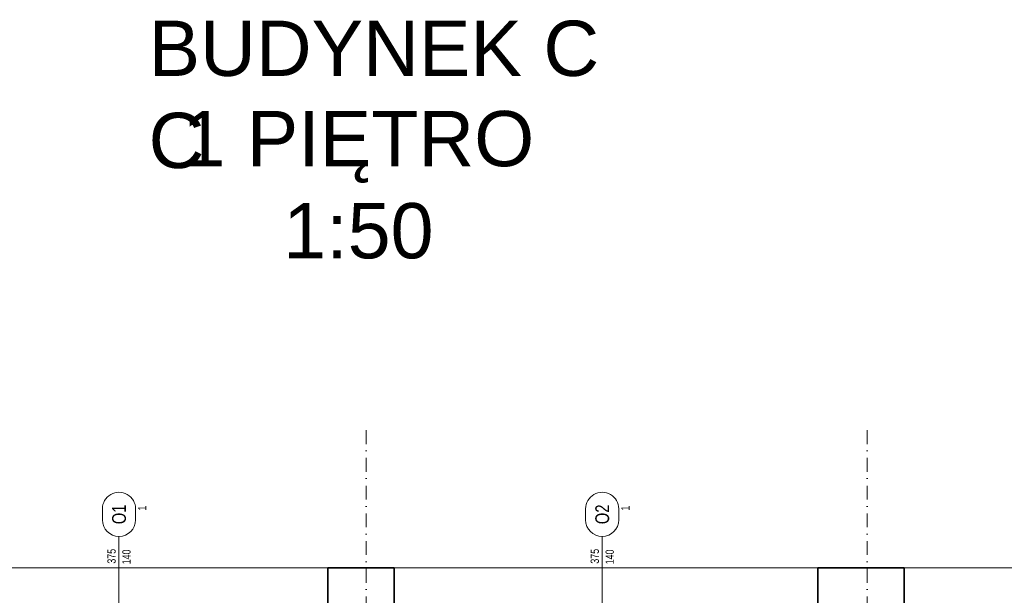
# Model space of a CAD drawing. Header units: millimetres. Extents: x -96593 to 66336, y -23969 to 7139.
# Tile 50 of 256: x -89647 to -88756, y -9594 to -9073. Entities that reach past the tile are written whole.
import ezdxf
from ezdxf.enums import TextEntityAlignment as Align

# ---------------------------------------------------------------- set-up
doc = ezdxf.new("R2010")
doc.units = ezdxf.units.MM
doc.linetypes.add('DASHDOT', pattern=[1, 0.5, -0.25, 0, -0.25])
doc.linetypes.add('DASHEDX2', pattern=[1.5, 1, -0.5])
doc.layers.add('BA_pom', color=6, linetype='Continuous', lineweight=18, plot=False)
for name, color, linetype, lineweight in [('BA_sym', 7, 'Continuous', 18), ('BA_txc', 1, 'Continuous', 18), ('BA_txs', 2, 'Continuous', 18), ('mm_went_opis', 7, 'Continuous', 15), ('PG_OSIE', 1, 'DASHDOT', 18), ('PG_PARAPETY_ZEWN.', 1, 'Continuous', 18), ('PG_PRZERYWANE_ŚREDNIE', 1, 'DASHEDX2', 18), ('PG_WYMIARY', 1, 'Continuous', 18), ('PG_WYPOSAŻENIE', 1, 'Continuous', 18), ('PG_ŚCIANY_SŁUPY', 4, 'Continuous', 35)]:
    doc.layers.add(name, color=color, linetype=linetype, lineweight=lineweight)
doc.styles.add('BIKTS', font='bikromsw.shx', dxfattribs={"width": 0.85})
doc.styles.get("Standard").update_dxf_attribs({"font": 'arial.ttf'})

# ---------------------------------------------------------------- blocks, each defined once
blk = doc.blocks.new('symdrz')
blk.add_lwpolyline([(-10, -30, -1), (-10, 30), (10, 30, -1), (10, -30)], format="xyb", close=True)
at = {"style": 'BIKTS', "width": 0.8}
blk.add_attdef('SZERDRZ', text='', height=25, dxfattribs=at).set_placement((77.1, 8.8), align=Align.CENTER)
blk.add_attdef('SYMDRZ', text='', height=25, dxfattribs=at).set_placement((0, 0), align=Align.MIDDLE)
blk.add_attdef('WYSDRZ', text='', height=25, dxfattribs=at).set_placement((77.1, -9.5), align=Align.TOP_CENTER)
blk = doc.blocks.new('A$C8890cfa8')
at = {"layer": 'PG_WYPOSAŻENIE', "color": 18, "true_color": 0x000000}
for p, q in [((63.4, 95.86), (32.15, 64.61)), ((58.89, 91.34), (58.81, 69.2)), ((58.81, 69.2), (36.82, 69.27))]:
    blk.add_line(p, q, dxfattribs=at)
blk.add_lwpolyline([(0, 100), (0, 0), (205, 0), (205, 100)], close=True, dxfattribs=at)
blk.add_lwpolyline([(32.15, 64.61), (32.15, 4.14), (200, 4.14), (200, 95.86), (63.4, 95.86)], dxfattribs=at)
blk = doc.blocks.new('A$C25dec356')
at = {"layer": 'PG_WYPOSAŻENIE', "color": 251, "true_color": 0x636466}
for p, q in [((19, 84.1), (21.1, 168.1)), ((21.1, 168.1), (28.1, 167.9)), ((23.8, 0), (28.1, 167.9)), ((1.4, 112.6), (0, 56.6)), ((1.4, 112.6), (16, 112.2)), ((18.2, 119.2), (17.3, 119.2)), ((19.8, 119.1), (18.1, 49.2)), ((18.2, 119.2), (19.8, 119.1)), ((26.7, 112), (33.8, 111.8)), ((33.8, 111.8), (32.4, 55.8)), ((19, 84.1), (16.9, 0.2)), ((0, 56.6), (15.2, 56.2)), ((25.3, 56), (32.4, 55.8)), ((16.3, 49.2), (17.2, 49.2)), ((18.1, 49.2), (17.2, 49.2)), ((16.9, 0.2), (23.8, 0))]:
    blk.add_line(p, q, dxfattribs=at)
for centre, radius, start, end in [((201.3, 81.5), 187.8, 168.4159, 189.8932), ((202.3, 81.5), 187.9, 168.4197, 189.8895)]:
    blk.add_arc(centre, radius, start, end, dxfattribs=at)
blk = doc.blocks.new('A$C5d8eeb17')
at = {"layer": 'PG_WYPOSAŻENIE', "color": 251, "true_color": 0x636466}
for p, q in [((38.75, 0), (38.75, 125)), ((38.75, 125), (96.51, 125)), ((96.51, 0), (96.51, 125)), ((29.78, 110.32), (38.75, 112.71)), ((5.34, 90.84), (15.88, 90.94)), ((5.37, 87.7), (15.91, 87.8)), ((38.75, 66.59), (30.19, 68.7)), ((29.78, 51.21), (38.75, 53.6)), ((5.34, 31.72), (15.88, 31.83)), ((5.37, 28.58), (15.91, 28.69)), ((38.75, 7.48), (30.19, 9.58)), ((96.51, 0), (38.75, 0))]:
    blk.add_line(p, q, dxfattribs=at)
for centre, radius, start, end in [((31.82, 89.53), 31.82, 141.44423, 219.67524), ((8.8, 107.44), 2.68, 328.6779, 134.21057), ((38.22, 89.59), 22.39, 112.15531, 248.96416), ((31.82, 89.53), 26.51, 141.44423, 219.67524), ((9.16, 71.17), 2.68, 226.9089, 32.44157), ((31.82, 30.41), 31.82, 141.44423, 219.67524), ((31.82, 30.41), 26.51, 141.44423, 219.67524), ((8.8, 48.32), 2.68, 328.6779, 134.21057), ((38.22, 30.47), 22.39, 112.15531, 248.96416), ((9.16, 12.05), 2.68, 226.9089, 32.44157)]:
    blk.add_arc(centre, radius, start, end, dxfattribs=at)
blk = doc.blocks.new('A$C48367b7f')
at = {"layer": 'PG_WYPOSAŻENIE', "color": 18, "true_color": 0x000000}
for points in [[(0, 389.73), (0, 309.73), (60, 309.73), (60, 389.73), (0, 389.73), (60, 309.73), (0, 309.73), (60, 389.73)], [(237.76, 389.73), (237.76, 309.73), (297.76, 309.73), (297.76, 389.73), (237.76, 389.73), (297.76, 309.73), (237.76, 309.73), (297.76, 389.73)], [(237.76, 309.73), (237.76, 229.73), (297.76, 229.73), (297.76, 309.73), (237.76, 309.73), (297.76, 229.73), (237.76, 229.73), (297.76, 309.73)]]:
    blk.add_lwpolyline(points, dxfattribs=at)
at = {"color": 18, "lineweight": 30, "true_color": 0x000000, "xscale": 0.4999999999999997, "yscale": 0.4999999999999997, "zscale": 0.4999999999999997, "rotation": 94.94345222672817}
blk.add_blockref('A$C25dec356', (161.98, 4.15), dxfattribs=at)
at = {"layer": 'PG_PRZERYWANE_ŚREDNIE', "color": 4, "xscale": -1}
for p, rotation in [((100, 594.73), 90), ((297.76, 594.73), 90), ((197.76, 24.73), 270)]:
    blk.add_blockref('A$C8890cfa8', p, dxfattribs=dict(at, rotation=rotation))
at = {"layer": 'PG_WYMIARY', "color": 18, "true_color": 0x000000, "xscale": -1, "rotation": 90}
blk.add_blockref('A$C5d8eeb17', (126.51, 285.97), dxfattribs=at)
at = {"layer": 'PG_WYMIARY', "color": 18, "true_color": 0x000000, "rotation": 90.00000000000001}
blk.add_blockref('A$C5d8eeb17', (126.51, 150.72), dxfattribs=at)
at = {"layer": 'BA_txs', "color": 18, "true_color": 0x000000, "char_height": 12.5, "width": 265.5977, "attachment_point": 7, "rotation": 90, "style": 'BIKTS'}
for insert in [(38.57, 362.13), (295.37, 363.25), (38.57, 90.83), (295.37, -9.05)]:
    blk.add_mtext('\\pi58.92981;LISTWA ODBOJOWA\\P\\pi95.61136; ŚCIENNA', dxfattribs=dict(at, insert=insert))
blk = doc.blocks.new('A$C819905f0')
at = {"layer": 'PG_WYPOSAŻENIE', "color": 18, "true_color": 0x000000}
for points in [[(60, 389.73), (60, 309.73), (0, 309.73), (0, 389.73), (60, 389.73), (0, 309.73), (60, 309.73), (0, 389.73)], [(297.76, 389.73), (297.76, 309.73), (237.76, 309.73), (237.76, 389.73), (297.76, 389.73), (237.76, 309.73), (297.76, 309.73), (237.76, 389.73)], [(60, 309.73), (60, 229.73), (0, 229.73), (0, 309.73), (60, 309.73), (0, 229.73), (60, 229.73), (0, 309.73)]]:
    blk.add_lwpolyline(points, dxfattribs=at)
at = {"color": 18, "lineweight": 30, "true_color": 0x000000, "xscale": -0.4999999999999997, "yscale": 0.4999999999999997, "zscale": 0.4999999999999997, "rotation": 265.0565477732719}
blk.add_blockref('A$C25dec356', (135.78, 4.15), dxfattribs=at)
at = {"layer": 'PG_PRZERYWANE_ŚREDNIE', "color": 4}
for p, rotation in [((0, 594.73), 270), ((197.76, 594.73), 270), ((100, 24.73), 90.00000000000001)]:
    blk.add_blockref('A$C8890cfa8', p, dxfattribs=dict(at, rotation=rotation))
at = {"layer": 'PG_WYMIARY', "color": 18, "true_color": 0x000000, "xscale": -1, "rotation": 90}
blk.add_blockref('A$C5d8eeb17', (296.25, 285.97), dxfattribs=at)
at = {"layer": 'PG_WYMIARY', "color": 18, "true_color": 0x000000, "rotation": 90}
blk.add_blockref('A$C5d8eeb17', (296.25, 150.72), dxfattribs=at)
at = {"layer": 'BA_txs', "color": 18, "true_color": 0x000000, "char_height": 12.5, "width": 265.5977, "attachment_point": 1, "rotation": 90, "style": 'BIKTS'}
for insert in [(2.4, 363.25), (259.19, 362.13), (259.19, 90.83), (2.4, -9.05)]:
    blk.add_mtext('\\pi58.92981;LISTWA ODBOJOWA\\P\\pi95.61136; ŚCIENNA', dxfattribs=dict(at, insert=insert))
blk = doc.blocks.new('A$C5DA075D8')
at = {"layer": 'BA_sym', "color": 252}
for p, q in [((1629.84, 2587.18), (1629.84, 2688.21)), ((2066.84, 2587.18), (2066.84, 2688.21))]:
    blk.add_line(p, q, dxfattribs=at)
at = {"layer": 'PG_OSIE', "color": 252, "ltscale": 25}
for points in [[(1853.34, 2784.36), (1853.34, 0)], [(2306.34, 2784.36), (2306.34, 0)]]:
    blk.add_lwpolyline(points, dxfattribs=at)
at = {"layer": 'PG_PARAPETY_ZEWN.', "color": 252}
for points in [[(1440.84, 2659.76), (1818.84, 2659.76)], [(1878.84, 2659.76), (2261.84, 2659.76)], [(2339.84, 2659.76), (2717.84, 2659.76)]]:
    blk.add_lwpolyline(points, dxfattribs=at)
at = {"layer": 'PG_ŚCIANY_SŁUPY', "color": 252}
for points in [[(1818.84, 2659.76), (1818.84, 2599.76), (1828.84, 2599.76), (1828.84, 2586.76), (1878.84, 2586.76), (1878.84, 2659.76), (1818.84, 2659.76)], [(2261.84, 2659.76), (2261.84, 2599.76), (2283.84, 2599.76), (2283.84, 2586.76), (2328.84, 2586.76), (2328.84, 2599.76), (2339.84, 2599.76), (2339.84, 2659.76), (2261.84, 2659.76)]]:
    blk.add_lwpolyline(points, dxfattribs=at)
at = {"layer": 'BA_sym', "color": 252}
ref = blk.add_blockref('symdrz', (1629.84, 2708.21), dxfattribs=dict(at, xscale=0.5000000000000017, yscale=0.5000000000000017, zscale=0.5000000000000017, rotation=90.00000472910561))
ref.add_attrib('Symdrz', 'O1', dxfattribs={"height": 12.5, "rotation": 90, "style": 'BIKTS', "width": 0.8}).set_placement((1629.84, 2708.21), align=Align.MIDDLE_CENTER)
ref.add_attrib('Szerdrz', '375', dxfattribs={"layer": 'BA_txc', "height": 7.5, "rotation": 90, "style": 'BIKTS', "width": 0.8}).set_placement((1623.09, 2670.28), align=Align.MIDDLE_CENTER)
ref.add_attrib('Wysdrz', '140', dxfattribs={"layer": 'BA_txc', "height": 7.5, "rotation": 90, "style": 'BIKTS', "width": 0.8}).set_placement((1636.59, 2669.71), align=Align.MIDDLE_CENTER)
ref.add_attrib('Sztuk', '1', (1654.59, 2711.63), dxfattribs={"layer": 'BA_pom', "height": 7.5, "rotation": 90, "style": 'BIKTS', "width": 0.8})
ref = blk.add_blockref('symdrz', (2066.84, 2708.21), dxfattribs=dict(at, xscale=0.5000000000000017, yscale=0.5000000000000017, zscale=0.5000000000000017, rotation=90.00000472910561))
ref.add_attrib('Symdrz', 'O2', dxfattribs={"height": 12.5, "rotation": 90, "style": 'BIKTS', "width": 0.8}).set_placement((2066.84, 2708.21), align=Align.MIDDLE_CENTER)
ref.add_attrib('Szerdrz', '375', dxfattribs={"layer": 'BA_txc', "height": 7.5, "rotation": 90, "style": 'BIKTS', "width": 0.8}).set_placement((2060.09, 2670.28), align=Align.MIDDLE_CENTER)
ref.add_attrib('Wysdrz', '140', dxfattribs={"layer": 'BA_txc', "height": 7.5, "rotation": 90, "style": 'BIKTS', "width": 0.8}).set_placement((2073.59, 2669.71), align=Align.MIDDLE_CENTER)
ref.add_attrib('Sztuk', '1', (2091.59, 2711.63), dxfattribs={"layer": 'BA_pom', "height": 7.5, "rotation": 90, "style": 'BIKTS', "width": 0.8})
at = {"layer": 'PG_PRZERYWANE_ŚREDNIE', "color": 252}
for name, p in [('A$C48367b7f', (1541.84, 1992.31)), ('A$C819905f0', (1864.54, 1992.27))]:
    blk.add_blockref(name, p, dxfattribs=at)
at = {"layer": 'BA_txs', "color": 252, "char_height": 50, "attachment_point": 1}
for s, width, insert in [('BUDYNEK C ', 2501.9924, (1656.58, 3154.93)), ('\\pi132.30617;1 PIĘTRO\\P\\pi223.57493;1:50', 572.1499, (1554.81, 3073.21))]:
    blk.add_mtext_dynamic_manual_height_columns(s, width=width, gutter_width=12.5, heights=[0], dxfattribs=dict(at, insert=insert))

msp = doc.modelspace()

# ---------------------------------------------------------------- linework, layer by layer
at = {"layer": 'BA_sym', "color": 252}
for p, q in [((-89556.95, -9641.9), (-89556.95, -9540.87)), ((-89119.95, -9641.9), (-89119.95, -9540.87))]:
    msp.add_line(p, q, dxfattribs=at)

# ---------------------------------------------------------------- block references
ref = msp.add_blockref('symdrz', (-89556.95, -9520.87), dxfattribs=dict(at, xscale=0.5000000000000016, yscale=0.5000000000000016, zscale=0.5000000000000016, rotation=90.00000472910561))
ref.add_attrib('Symdrz', 'O1', dxfattribs={"height": 12.5, "rotation": 90, "style": 'BIKTS', "width": 0.8}).set_placement((-89556.95, -9520.87), align=Align.MIDDLE_CENTER)
ref.add_attrib('Szerdrz', '375', dxfattribs={"layer": 'BA_txc', "height": 7.5, "rotation": 90, "style": 'BIKTS', "width": 0.8}).set_placement((-89563.7, -9558.8), align=Align.MIDDLE_CENTER)
ref.add_attrib('Wysdrz', '140', dxfattribs={"layer": 'BA_txc', "height": 7.5, "rotation": 90, "style": 'BIKTS', "width": 0.8}).set_placement((-89550.2, -9559.36), align=Align.MIDDLE_CENTER)
ref.add_attrib('Sztuk', '1', (-89532.2, -9517.44), dxfattribs={"layer": 'BA_pom', "height": 7.5, "rotation": 90, "style": 'BIKTS', "width": 0.8})
ref = msp.add_blockref('symdrz', (-89119.95, -9520.87), dxfattribs=dict(at, xscale=0.5000000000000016, yscale=0.5000000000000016, zscale=0.5000000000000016, rotation=90.00000472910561))
ref.add_attrib('Symdrz', 'O2', dxfattribs={"height": 12.5, "rotation": 90, "style": 'BIKTS', "width": 0.8}).set_placement((-89119.95, -9520.87), align=Align.MIDDLE_CENTER)
ref.add_attrib('Szerdrz', '375', dxfattribs={"layer": 'BA_txc', "height": 7.5, "rotation": 90, "style": 'BIKTS', "width": 0.8}).set_placement((-89126.7, -9558.8), align=Align.MIDDLE_CENTER)
ref.add_attrib('Wysdrz', '140', dxfattribs={"layer": 'BA_txc', "height": 7.5, "rotation": 90, "style": 'BIKTS', "width": 0.8}).set_placement((-89113.2, -9559.36), align=Align.MIDDLE_CENTER)
ref.add_attrib('Sztuk', '1', (-89095.2, -9517.44), dxfattribs={"layer": 'BA_pom', "height": 7.5, "rotation": 90, "style": 'BIKTS', "width": 0.8})
at = {"layer": 'mm_went_opis', "color": 2, "lineweight": 60}
msp.add_blockref('A$C5DA075D8', (-91186.79, -12229.08), dxfattribs=at)

# ---------------------------------------------------------------- texts
at = {"layer": 'BA_txs', "color": 252, "insert": (-89530.22, -9074.14), "char_height": 50, "attachment_point": 1}
msp.add_mtext_dynamic_manual_height_columns('BUDYNEK C ', width=25.0199, gutter_width=12.5, heights=[0], dxfattribs=at)

doc.saveas('drawing.dxf')
